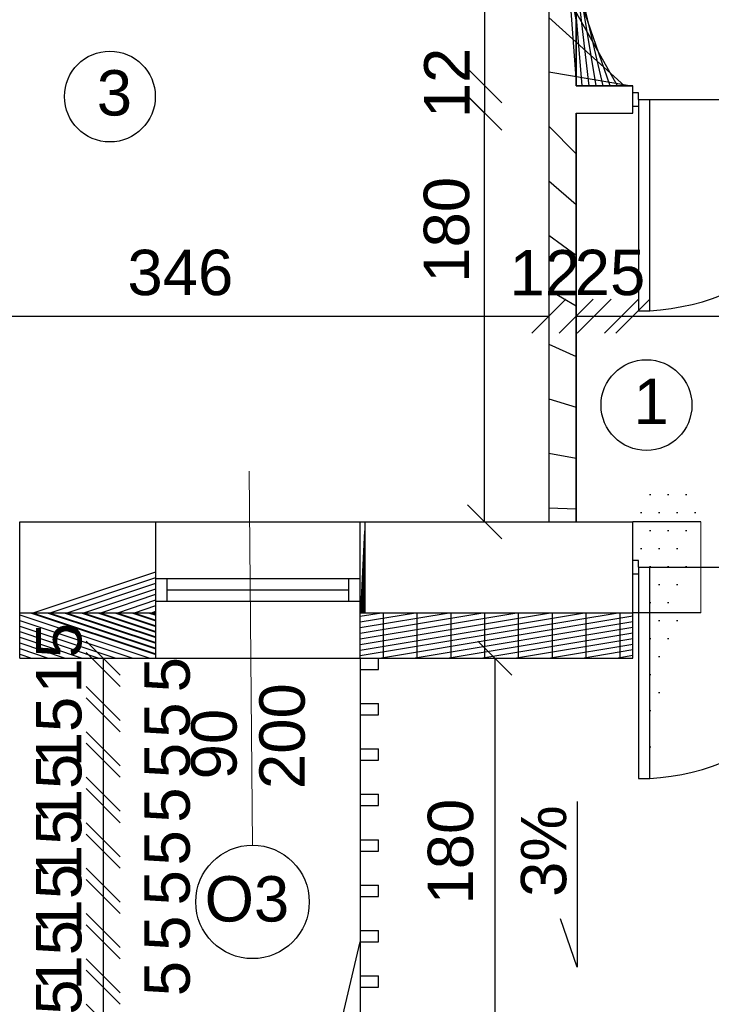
# Model space of a CAD drawing. Header units: millimetres. Extents: x 6197 to 108098, y 4257 to 29730.
# Tile 37 of 148: x 19826 to 20131, y 9795 to 10229. Entities that reach past the tile are written whole.
import ezdxf

# ---------------------------------------------------------------- set-up
doc = ezdxf.new("R2010")
doc.units = ezdxf.units.MM
doc.layers.add('R-TAB', color=1, linetype='Continuous')
doc.styles.get("Standard").update_dxf_attribs({"font": 'arial.ttf'})
doc.dimstyles.new('ISO-25', dxfattribs={"dimtxt": 2.5, "dimasz": 2.5, "dimexe": 1.25, "dimexo": 0.625, "dimtad": 1, "dimtxsty": 'Standard', "dimcen": 2.5, "dimadec": 0, "dimazin": 0, "dimtfac": 1, "dimtmove": 0, "dimatfit": 3, "dimfxl": 1, "dimarcsym": 0})
pattern_1 = [(45, (-1177846952.249857, -935728472.6591815), (-11.22532015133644, 11.22532015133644), [])]

# ---------------------------------------------------------------- blocks, each defined once
blk = doc.blocks.new('_Oblique')
at = {"color": 0, "linetype": 'ByBlock', "lineweight": -2}
blk.add_line((-0.5, -0.5), (0.5, 0.5), dxfattribs=at)
blk = doc.blocks.new('*D493')
at = {"color": 0, "lineweight": -2, "transparency": 16777216}
blk.add_line((19259.33067422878, 9274.388910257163), (21143.33067399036, 9274.388910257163), dxfattribs=at)
at = {"layer": 'Defpoints', "color": 0, "transparency": 16777216}
for p in [(19259.33067422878, 9947.626542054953), (21143.33067399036, 9947.626542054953), (21143.33067399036, 9274.388910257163)]:
    blk.add_point(p, dxfattribs=at)
at = {"color": 0, "lineweight": -2, "transparency": 16777216, "xscale": 15, "yscale": 15, "zscale": 15, "rotation": 180}
blk.add_blockref('_Oblique', (19259.33067422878, 9274.388910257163), dxfattribs=at)
at = {"color": 0, "lineweight": -2, "transparency": 16777216, "xscale": 15, "yscale": 15, "zscale": 15}
blk.add_blockref('_Oblique', (21143.33067399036, 9274.388910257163), dxfattribs=at)
at = {"color": 0, "transparency": 16777216, "insert": (20213.55284148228, 9293.062703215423), "char_height": 20, "attachment_point": 5}
blk.add_mtext('1884', dxfattribs=at)
blk = doc.blocks.new('*D658')
at = {"color": 0, "lineweight": -2, "transparency": 16777216}
blk.add_line((20035.59906846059, 9947.626542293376), (20035.59906846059, 9767.626542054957), dxfattribs=at)
at = {"layer": 'Defpoints', "color": 0, "transparency": 16777216}
for p in [(20096.33067422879, 9947.626542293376), (20035.59906846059, 9767.626542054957), (20148.82180815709, 9767.626542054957)]:
    blk.add_point(p, dxfattribs=at)
at = {"color": 0, "lineweight": -2, "transparency": 16777216, "xscale": 15, "yscale": 15, "zscale": 15}
for p, rotation in [((20035.59906846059, 9947.626542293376), 90), ((20035.59906846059, 9767.626542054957), 270)]:
    blk.add_blockref('_Oblique', p, dxfattribs=dict(at, rotation=rotation))
at = {"color": 0, "transparency": 16777216, "insert": (20016.15491992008, 9862.36971338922), "char_height": 20, "attachment_point": 5, "rotation": 90}
blk.add_mtext('180', dxfattribs=at)
blk = doc.blocks.new('*D879')
at = {"color": 0, "lineweight": -2, "transparency": 16777216}
blk.add_line((20031.11701160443, 10199.62654193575), (20031.11701160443, 10394.62654169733), dxfattribs=at)
at = {"layer": 'Defpoints', "color": 0, "transparency": 16777216}
for p in [(20031.11701160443, 10394.62654169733), (20059.33067518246, 10394.62654169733), (20091.33068233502, 10199.62654193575)]:
    blk.add_point(p, dxfattribs=at)
at = {"color": 0, "lineweight": -2, "transparency": 16777216, "xscale": 15, "yscale": 15, "zscale": 15}
for p, rotation in [((20031.11701160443, 10394.62654169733), 90), ((20031.11701160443, 10199.62654193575), 270)]:
    blk.add_blockref('_Oblique', p, dxfattribs=dict(at, rotation=rotation))
at = {"color": 0, "transparency": 16777216, "insert": (20014.42119866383, 10302.62615176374), "char_height": 20, "attachment_point": 5, "rotation": 90}
blk.add_mtext('195', dxfattribs=at)
blk = doc.blocks.new('*D880')
at = {"color": 0, "lineweight": -2, "transparency": 16777216}
blk.add_line((20031.11701351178, 10187.62654193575), (20031.11701351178, 10199.62654193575), dxfattribs=at)
at = {"layer": 'Defpoints', "color": 0, "transparency": 16777216}
for p in [(20031.11701351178, 10199.62654193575), (20091.33068233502, 10199.62654193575), (20091.33068305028, 10187.62654193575)]:
    blk.add_point(p, dxfattribs=at)
at = {"color": 0, "lineweight": -2, "transparency": 16777216, "xscale": 15, "yscale": 15, "zscale": 15}
for p, rotation in [((20031.11701351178, 10199.62654193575), 90), ((20031.11701351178, 10187.62654193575), 270)]:
    blk.add_blockref('_Oblique', p, dxfattribs=dict(at, rotation=rotation))
at = {"color": 0, "transparency": 16777216, "insert": (20014.42119866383, 10200.93967243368), "char_height": 20, "attachment_point": 5, "rotation": 90}
blk.add_mtext('12', dxfattribs=at)
blk = doc.blocks.new('*D666')
at = {"color": 0, "lineweight": -2, "transparency": 16777216}
blk.add_line((20031.08492570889, 10007.62654205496), (20031.08492570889, 10187.62654193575), dxfattribs=at)
at = {"layer": 'Defpoints', "color": 0, "transparency": 16777216}
for p in [(20031.08492570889, 10187.62654193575), (20091.33068305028, 10187.62654193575), (20091.3306820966, 10007.62654205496)]:
    blk.add_point(p, dxfattribs=at)
at = {"color": 0, "lineweight": -2, "transparency": 16777216, "xscale": 15, "yscale": 15, "zscale": 15}
for p, rotation in [((20031.08492570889, 10187.62654193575), 90), ((20031.08492570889, 10007.62654205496), 270)]:
    blk.add_blockref('_Oblique', p, dxfattribs=dict(at, rotation=rotation))
at = {"color": 0, "transparency": 16777216, "insert": (20014.38910799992, 10136.26505299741), "char_height": 20, "attachment_point": 5, "rotation": 90}
blk.add_mtext('180', dxfattribs=at)
blk = doc.blocks.new('*D711')
at = {"color": 0, "lineweight": -2, "transparency": 16777216}
blk.add_line((19713.33068233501, 10098.20138283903), (20059.33068233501, 10098.20138283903), dxfattribs=at)
at = {"layer": 'Defpoints', "color": 0, "transparency": 16777216}
for p in [(19713.33068233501, 10196.62654181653), (20059.33068233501, 10196.62654193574), (20059.33068233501, 10098.20138283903)]:
    blk.add_point(p, dxfattribs=at)
at = {"color": 0, "lineweight": -2, "transparency": 16777216, "xscale": 15, "yscale": 15, "zscale": 15, "rotation": 180}
blk.add_blockref('_Oblique', (19713.33068233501, 10098.20138283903), dxfattribs=at)
at = {"color": 0, "lineweight": -2, "transparency": 16777216, "xscale": 15, "yscale": 15, "zscale": 15}
blk.add_blockref('_Oblique', (20059.33068233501, 10098.20138283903), dxfattribs=at)
at = {"color": 0, "transparency": 16777216, "insert": (19897.08144169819, 10117.34516593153), "char_height": 20, "attachment_point": 5}
blk.add_mtext('346', dxfattribs=at)
blk = doc.blocks.new('*D712')
at = {"color": 0, "lineweight": -2, "transparency": 16777216}
blk.add_line((20079.33068257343, 10098.2013837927), (20091.33068328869, 10098.2013837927), dxfattribs=at)
at = {"layer": 'Defpoints', "color": 0, "transparency": 16777216}
for p in [(20091.33068328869, 10196.62654181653), (20079.33068257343, 10195.41525360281), (20091.33068328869, 10098.2013837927)]:
    blk.add_point(p, dxfattribs=at)
at = {"color": 0, "lineweight": -2, "transparency": 16777216, "xscale": 15, "yscale": 15, "zscale": 15, "rotation": 180}
blk.add_blockref('_Oblique', (20079.33068257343, 10098.2013837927), dxfattribs=at)
at = {"color": 0, "lineweight": -2, "transparency": 16777216, "xscale": 15, "yscale": 15, "zscale": 15}
blk.add_blockref('_Oblique', (20091.33068328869, 10098.2013837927), dxfattribs=at)
at = {"color": 0, "transparency": 16777216, "insert": (20057.56432229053, 10117.3451668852), "char_height": 20, "attachment_point": 5}
blk.add_mtext('12', dxfattribs=at)
blk = doc.blocks.new('*D713')
at = {"color": 0, "lineweight": -2, "transparency": 16777216}
blk.add_line((20071.33068352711, 10098.20138415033), (20096.33068233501, 10098.20138415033), dxfattribs=at)
at = {"layer": 'Defpoints', "color": 0, "transparency": 16777216}
for p in [(20071.33068352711, 10187.62654193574), (20096.33068233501, 10187.62654181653), (20096.33068233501, 10098.20138415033)]:
    blk.add_point(p, dxfattribs=at)
at = {"color": 0, "lineweight": -2, "transparency": 16777216, "xscale": 15, "yscale": 15, "zscale": 15, "rotation": 180}
blk.add_blockref('_Oblique', (20071.33068352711, 10098.20138415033), dxfattribs=at)
at = {"color": 0, "lineweight": -2, "transparency": 16777216, "xscale": 15, "yscale": 15, "zscale": 15}
blk.add_blockref('_Oblique', (20096.33068233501, 10098.20138415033), dxfattribs=at)
at = {"color": 0, "transparency": 16777216, "insert": (20086.27780395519, 10117.34516724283), "char_height": 20, "attachment_point": 5}
blk.add_mtext('25', dxfattribs=at)
blk = doc.blocks.new('*D714')
at = {"color": 0, "lineweight": -2, "transparency": 16777216}
blk.add_line((20096.3306820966, 10098.20138415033), (20306.33068233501, 10098.20138415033), dxfattribs=at)
at = {"layer": 'Defpoints', "color": 0, "transparency": 16777216}
for p in [(20096.3306820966, 10187.62654193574), (20306.33068233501, 10187.62654193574), (20306.33068233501, 10098.20138415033)]:
    blk.add_point(p, dxfattribs=at)
at = {"color": 0, "lineweight": -2, "transparency": 16777216, "xscale": 15, "yscale": 15, "zscale": 15, "rotation": 180}
blk.add_blockref('_Oblique', (20096.3306820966, 10098.20138415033), dxfattribs=at)
at = {"color": 0, "lineweight": -2, "transparency": 16777216, "xscale": 15, "yscale": 15, "zscale": 15}
blk.add_blockref('_Oblique', (20306.33068233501, 10098.20138415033), dxfattribs=at)
at = {"color": 0, "transparency": 16777216, "insert": (20266.43029576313, 10117.34516724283), "char_height": 20, "attachment_point": 5}
blk.add_mtext('210', dxfattribs=at)
blk = doc.blocks.new('*D724')
at = {"color": 0, "lineweight": -2, "transparency": 16777216}
blk.add_line((19736.33067422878, 9324.388910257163), (19826.3306744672, 9324.388910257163), dxfattribs=at)
at = {"layer": 'Defpoints', "color": 0, "transparency": 16777216}
for p in [(19736.33067422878, 9947.626542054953), (19826.3306744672, 9947.626541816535), (19826.3306744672, 9324.388910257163)]:
    blk.add_point(p, dxfattribs=at)
at = {"color": 0, "lineweight": -2, "transparency": 16777216, "xscale": 15, "yscale": 15, "zscale": 15, "rotation": 180}
blk.add_blockref('_Oblique', (19736.33067422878, 9324.388910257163), dxfattribs=at)
at = {"color": 0, "lineweight": -2, "transparency": 16777216, "xscale": 15, "yscale": 15, "zscale": 15}
blk.add_blockref('_Oblique', (19826.3306744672, 9324.388910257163), dxfattribs=at)
at = {"color": 0, "transparency": 16777216, "insert": (19783.13256197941, 9343.062703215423), "char_height": 20, "attachment_point": 5}
blk.add_mtext('90', dxfattribs=at)
blk = doc.blocks.new('*D725')
at = {"color": 0, "lineweight": -2, "transparency": 16777216}
blk.add_line((19826.3306744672, 9324.388910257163), (19886.33067399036, 9324.388910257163), dxfattribs=at)
at = {"layer": 'Defpoints', "color": 0, "transparency": 16777216}
for p in [(19826.3306744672, 9947.626542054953), (19886.33067399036, 9947.626541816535), (19886.33067399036, 9324.388910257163)]:
    blk.add_point(p, dxfattribs=at)
at = {"color": 0, "lineweight": -2, "transparency": 16777216, "xscale": 15, "yscale": 15, "zscale": 15, "rotation": 180}
blk.add_blockref('_Oblique', (19826.3306744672, 9324.388910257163), dxfattribs=at)
at = {"color": 0, "lineweight": -2, "transparency": 16777216, "xscale": 15, "yscale": 15, "zscale": 15}
blk.add_blockref('_Oblique', (19886.33067399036, 9324.388910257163), dxfattribs=at)
at = {"color": 0, "transparency": 16777216, "insert": (19857.39578920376, 9343.062703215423), "char_height": 20, "attachment_point": 5}
blk.add_mtext('60', dxfattribs=at)
blk = doc.blocks.new('*D726')
at = {"color": 0, "lineweight": -2, "transparency": 16777216}
blk.add_line((19886.33067399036, 9324.388910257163), (19976.3306744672, 9324.388910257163), dxfattribs=at)
at = {"layer": 'Defpoints', "color": 0, "transparency": 16777216}
for p in [(19886.33067399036, 9947.626542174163), (19976.3306744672, 9947.626541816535), (19976.3306744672, 9324.388910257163)]:
    blk.add_point(p, dxfattribs=at)
at = {"color": 0, "lineweight": -2, "transparency": 16777216, "xscale": 15, "yscale": 15, "zscale": 15, "rotation": 180}
blk.add_blockref('_Oblique', (19886.33067399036, 9324.388910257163), dxfattribs=at)
at = {"color": 0, "lineweight": -2, "transparency": 16777216, "xscale": 15, "yscale": 15, "zscale": 15}
blk.add_blockref('_Oblique', (19976.3306744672, 9324.388910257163), dxfattribs=at)
at = {"color": 0, "transparency": 16777216, "insert": (19931.89018231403, 9343.062703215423), "char_height": 20, "attachment_point": 5}
blk.add_mtext('90', dxfattribs=at)
blk = doc.blocks.new('*D727')
at = {"color": 0, "lineweight": -2, "transparency": 16777216}
blk.add_line((19976.3306744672, 9324.388910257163), (20096.33067399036, 9324.388910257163), dxfattribs=at)
at = {"layer": 'Defpoints', "color": 0, "transparency": 16777216}
for p in [(19976.3306744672, 9947.626541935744), (20096.33067399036, 9947.626541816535), (20096.33067399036, 9324.388910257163)]:
    blk.add_point(p, dxfattribs=at)
at = {"color": 0, "lineweight": -2, "transparency": 16777216, "xscale": 15, "yscale": 15, "zscale": 15, "rotation": 180}
blk.add_blockref('_Oblique', (19976.3306744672, 9324.388910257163), dxfattribs=at)
at = {"color": 0, "lineweight": -2, "transparency": 16777216, "xscale": 15, "yscale": 15, "zscale": 15}
blk.add_blockref('_Oblique', (20096.33067399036, 9324.388910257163), dxfattribs=at)
at = {"color": 0, "transparency": 16777216, "insert": (20021.89018207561, 9343.062703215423), "char_height": 20, "attachment_point": 5}
blk.add_mtext('120', dxfattribs=at)
blk = doc.blocks.new('*D728')
at = {"color": 0, "lineweight": -2, "transparency": 16777216}
blk.add_line((20096.33067399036, 9324.388910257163), (20306.33067470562, 9324.388910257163), dxfattribs=at)
at = {"layer": 'Defpoints', "color": 0, "transparency": 16777216}
for p in [(20096.33067399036, 9947.626542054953), (20306.33067470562, 9947.626541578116), (20306.33067470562, 9324.388910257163)]:
    blk.add_point(p, dxfattribs=at)
at = {"color": 0, "lineweight": -2, "transparency": 16777216, "xscale": 15, "yscale": 15, "zscale": 15, "rotation": 180}
blk.add_blockref('_Oblique', (20096.33067399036, 9324.388910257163), dxfattribs=at)
at = {"color": 0, "lineweight": -2, "transparency": 16777216, "xscale": 15, "yscale": 15, "zscale": 15}
blk.add_blockref('_Oblique', (20306.33067470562, 9324.388910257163), dxfattribs=at)
at = {"color": 0, "transparency": 16777216, "insert": (20189.92602091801, 9343.062703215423), "char_height": 20, "attachment_point": 5}
blk.add_mtext('210', dxfattribs=at)
blk = doc.blocks.new('*D905')
at = {"color": 0, "lineweight": -2, "transparency": 16777216}
blk.add_line((19863.10790806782, 9842.62655171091), (19863.10790806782, 9827.6265515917), dxfattribs=at)
at = {"layer": 'Defpoints', "color": 0, "transparency": 16777216}
for p in [(19976.33065086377, 9842.62655171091), (19863.10790806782, 9827.6265515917), (19976.33065086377, 9827.6265515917)]:
    blk.add_point(p, dxfattribs=at)
at = {"color": 0, "lineweight": -2, "transparency": 16777216, "xscale": 15, "yscale": 15, "zscale": 15}
for p, rotation in [((19863.10790806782, 9842.62655171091), 90), ((19863.10790806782, 9827.6265515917), 270)]:
    blk.add_blockref('_Oblique', p, dxfattribs=dict(at, rotation=rotation))
at = {"color": 0, "transparency": 16777216, "insert": (19843.66376286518, 9816.685126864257), "char_height": 20, "attachment_point": 5, "rotation": 90}
blk.add_mtext('15', dxfattribs=at)
blk = doc.blocks.new('*D906')
at = {"color": 0, "lineweight": -2, "transparency": 16777216}
blk.add_line((19863.10791331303, 9847.626551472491), (19863.10791331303, 9842.626550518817), dxfattribs=at)
at = {"layer": 'Defpoints', "color": 0, "transparency": 16777216}
for p in [(19976.33065086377, 9847.626551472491), (19863.10791331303, 9842.626550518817), (19976.33065086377, 9842.626550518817)]:
    blk.add_point(p, dxfattribs=at)
at = {"color": 0, "lineweight": -2, "transparency": 16777216, "xscale": 15, "yscale": 15, "zscale": 15}
for p, rotation in [((19863.10791331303, 9847.626551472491), 90), ((19863.10791331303, 9842.626550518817), 270)]:
    blk.add_blockref('_Oblique', p, dxfattribs=dict(at, rotation=rotation))
at = {"color": 0, "transparency": 16777216, "insert": (19891.36440902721, 9846.445455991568), "char_height": 20, "attachment_point": 5, "rotation": 90}
blk.add_mtext('5', dxfattribs=at)
blk = doc.blocks.new('*D907')
at = {"color": 0, "lineweight": -2, "transparency": 16777216}
blk.add_line((19863.10791569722, 9862.626551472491), (19863.10791569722, 9847.626551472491), dxfattribs=at)
at = {"layer": 'Defpoints', "color": 0, "transparency": 16777216}
for p in [(19976.33065086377, 9862.626551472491), (19863.10791569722, 9847.626551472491), (19976.33065086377, 9847.626551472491)]:
    blk.add_point(p, dxfattribs=at)
at = {"color": 0, "lineweight": -2, "transparency": 16777216, "xscale": 15, "yscale": 15, "zscale": 15}
for p, rotation in [((19863.10791569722, 9862.626551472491), 90), ((19863.10791569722, 9847.626551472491), 270)]:
    blk.add_blockref('_Oblique', p, dxfattribs=dict(at, rotation=rotation))
at = {"color": 0, "transparency": 16777216, "insert": (19843.66376906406, 9841.420435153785), "char_height": 20, "attachment_point": 5, "rotation": 90}
blk.add_mtext('15', dxfattribs=at)
blk = doc.blocks.new('*D908')
at = {"color": 0, "lineweight": -2, "transparency": 16777216}
blk.add_line((19863.10792046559, 9867.626551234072), (19863.10792046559, 9862.626551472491), dxfattribs=at)
at = {"layer": 'Defpoints', "color": 0, "transparency": 16777216}
for p in [(19976.33066445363, 9867.626551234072), (19863.10792046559, 9862.626551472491), (19976.33065920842, 9862.626551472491)]:
    blk.add_point(p, dxfattribs=at)
at = {"color": 0, "lineweight": -2, "transparency": 16777216, "xscale": 15, "yscale": 15, "zscale": 15}
for p, rotation in [((19863.10792046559, 9867.626551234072), 90), ((19863.10792046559, 9862.626551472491), 270)]:
    blk.add_blockref('_Oblique', p, dxfattribs=dict(at, rotation=rotation))
at = {"color": 0, "transparency": 16777216, "insert": (19891.3644152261, 9864.019221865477), "char_height": 20, "attachment_point": 5, "rotation": 90}
blk.add_mtext('5', dxfattribs=at)
blk = doc.blocks.new('*D909')
at = {"color": 0, "lineweight": -2, "transparency": 16777216}
blk.add_line((19863.10792237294, 9882.626551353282), (19863.10792237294, 9867.626551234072), dxfattribs=at)
at = {"layer": 'Defpoints', "color": 0, "transparency": 16777216}
for p in [(19976.33066636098, 9882.626551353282), (19863.10792237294, 9867.626551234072), (19976.33066445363, 9867.626551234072)]:
    blk.add_point(p, dxfattribs=at)
at = {"color": 0, "lineweight": -2, "transparency": 16777216, "xscale": 15, "yscale": 15, "zscale": 15}
for p, rotation in [((19863.10792237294, 9882.626551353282), 90), ((19863.10792237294, 9867.626551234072), 270)]:
    blk.add_blockref('_Oblique', p, dxfattribs=dict(at, rotation=rotation))
at = {"color": 0, "transparency": 16777216, "insert": (19843.66377621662, 9865.370393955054), "char_height": 20, "attachment_point": 5, "rotation": 90}
blk.add_mtext('15', dxfattribs=at)
blk = doc.blocks.new('*D910')
at = {"color": 0, "lineweight": -2, "transparency": 16777216}
blk.add_line((19863.10792761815, 9887.626551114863), (19863.10792761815, 9882.626551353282), dxfattribs=at)
at = {"layer": 'Defpoints', "color": 0, "transparency": 16777216}
for p in [(19976.33065086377, 9887.626551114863), (19863.10792761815, 9882.626551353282), (19976.33066636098, 9882.626551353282)]:
    blk.add_point(p, dxfattribs=at)
at = {"color": 0, "lineweight": -2, "transparency": 16777216, "xscale": 15, "yscale": 15, "zscale": 15}
for p, rotation in [((19863.10792761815, 9887.626551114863), 90), ((19863.10792761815, 9882.626551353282), 270)]:
    blk.add_blockref('_Oblique', p, dxfattribs=dict(at, rotation=rotation))
at = {"color": 0, "transparency": 16777216, "insert": (19891.36442237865, 9882.872618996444), "char_height": 20, "attachment_point": 5, "rotation": 90}
blk.add_mtext('5', dxfattribs=at)
blk = doc.blocks.new('*D911')
at = {"color": 0, "lineweight": -2, "transparency": 16777216}
blk.add_line((19863.10793000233, 9902.626551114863), (19863.10793000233, 9887.626551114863), dxfattribs=at)
at = {"layer": 'Defpoints', "color": 0, "transparency": 16777216}
for p in [(19976.33067351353, 9902.626551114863), (19863.10793000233, 9887.626551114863), (19976.33067160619, 9887.626551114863)]:
    blk.add_point(p, dxfattribs=at)
at = {"color": 0, "lineweight": -2, "transparency": 16777216, "xscale": 15, "yscale": 15, "zscale": 15}
for p, rotation in [((19863.10793000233, 9902.626551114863), 90), ((19863.10793000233, 9887.626551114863), 270)]:
    blk.add_blockref('_Oblique', p, dxfattribs=dict(at, rotation=rotation))
at = {"color": 0, "transparency": 16777216, "insert": (19843.66378336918, 9889.943535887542), "char_height": 20, "attachment_point": 5, "rotation": 90}
blk.add_mtext('15', dxfattribs=at)
blk = doc.blocks.new('*D912')
at = {"color": 0, "lineweight": -2, "transparency": 16777216}
blk.add_line((19863.10793477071, 9907.626550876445), (19863.10793477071, 9902.626551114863), dxfattribs=at)
at = {"layer": 'Defpoints', "color": 0, "transparency": 16777216}
for p in [(19976.33071380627, 9907.626550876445), (19863.10793477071, 9902.626551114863), (19976.33067351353, 9902.626551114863)]:
    blk.add_point(p, dxfattribs=at)
at = {"color": 0, "lineweight": -2, "transparency": 16777216, "xscale": 15, "yscale": 15, "zscale": 15}
for p, rotation in [((19863.10793477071, 9907.626550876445), 90), ((19863.10793477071, 9902.626551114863), 270)]:
    blk.add_blockref('_Oblique', p, dxfattribs=dict(at, rotation=rotation))
at = {"color": 0, "transparency": 16777216, "insert": (19891.36442953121, 9902.508273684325), "char_height": 20, "attachment_point": 5, "rotation": 90}
blk.add_mtext('5', dxfattribs=at)
blk = doc.blocks.new('*D913')
at = {"color": 0, "lineweight": -2, "transparency": 16777216}
blk.add_line((19863.10797220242, 9922.626548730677), (19863.10797220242, 9907.626550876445), dxfattribs=at)
at = {"layer": 'Defpoints', "color": 0, "transparency": 16777216}
for p in [(19976.33071356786, 9922.626548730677), (19863.10797220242, 9907.626550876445), (19976.33071380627, 9907.626550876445)]:
    blk.add_point(p, dxfattribs=at)
at = {"color": 0, "lineweight": -2, "transparency": 16777216, "xscale": 15, "yscale": 15, "zscale": 15}
for p, rotation in [((19863.10797220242, 9922.626548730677), 90), ((19863.10797220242, 9907.626550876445), 270)]:
    blk.add_blockref('_Oblique', p, dxfattribs=dict(at, rotation=rotation))
at = {"color": 0, "transparency": 16777216, "insert": (19843.66382556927, 9915.052114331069), "char_height": 20, "attachment_point": 5, "rotation": 90}
blk.add_mtext('15', dxfattribs=at)
blk = doc.blocks.new('*D914')
at = {"color": 0, "lineweight": -2, "transparency": 16777216}
blk.add_line((19863.10797792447, 9927.626548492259), (19863.10797792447, 9922.626548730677), dxfattribs=at)
at = {"layer": 'Defpoints', "color": 0, "transparency": 16777216}
for p in [(19976.33071356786, 9927.626548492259), (19863.10797792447, 9922.626548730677), (19976.33071571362, 9922.626548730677)]:
    blk.add_point(p, dxfattribs=at)
at = {"color": 0, "lineweight": -2, "transparency": 16777216, "xscale": 15, "yscale": 15, "zscale": 15}
for p, rotation in [((19863.10797792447, 9927.626548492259), 90), ((19863.10797792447, 9922.626548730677), 270)]:
    blk.add_blockref('_Oblique', p, dxfattribs=dict(at, rotation=rotation))
at = {"color": 0, "transparency": 16777216, "insert": (19891.3644717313, 9920.308039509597), "char_height": 20, "attachment_point": 5, "rotation": 90}
blk.add_mtext('5', dxfattribs=at)
blk = doc.blocks.new('*D776')
at = {"color": 0, "lineweight": -2, "transparency": 16777216}
blk.add_line((19863.10794526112, 9942.62654825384), (19863.10794526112, 9927.626550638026), dxfattribs=at)
at = {"layer": 'Defpoints', "color": 0, "transparency": 16777216}
for p in [(19976.33068567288, 9942.62654825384), (19863.10794526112, 9927.626550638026), (19976.3306859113, 9927.626550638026)]:
    blk.add_point(p, dxfattribs=at)
at = {"color": 0, "lineweight": -2, "transparency": 16777216, "xscale": 15, "yscale": 15, "zscale": 15}
for p, rotation in [((19863.10794526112, 9942.62654825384), 90), ((19863.10794526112, 9927.626550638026), 270)]:
    blk.add_blockref('_Oblique', p, dxfattribs=dict(at, rotation=rotation))
at = {"color": 0, "transparency": 16777216, "insert": (19843.66379767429, 9947.626550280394), "char_height": 20, "attachment_point": 5, "rotation": 90}
blk.add_mtext('15', dxfattribs=at)
blk = doc.blocks.new('*D777')
at = {"color": 0, "lineweight": -2, "transparency": 16777216}
blk.add_line((19863.10795050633, 9947.626548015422), (19863.10795050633, 9942.62654825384), dxfattribs=at)
at = {"layer": 'Defpoints', "color": 0, "transparency": 16777216}
for p in [(19976.33068567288, 9947.626548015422), (19863.10795050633, 9942.62654825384), (19976.33068781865, 9942.62654825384)]:
    blk.add_point(p, dxfattribs=at)
at = {"color": 0, "lineweight": -2, "transparency": 16777216, "xscale": 15, "yscale": 15, "zscale": 15}
for p, rotation in [((19863.10795050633, 9947.626548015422), 90), ((19863.10795050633, 9942.62654825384), 270)]:
    blk.add_blockref('_Oblique', p, dxfattribs=dict(at, rotation=rotation))
at = {"color": 0, "transparency": 16777216, "insert": (19891.36444383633, 9940.30803903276), "char_height": 20, "attachment_point": 5, "rotation": 90}
blk.add_mtext('5', dxfattribs=at)
blk = doc.blocks.new('*D778')
at = {"color": 0, "lineweight": -2, "transparency": 16777216}
blk.add_line((19863.10789996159, 9822.626548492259), (19863.10789996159, 9807.62654837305), dxfattribs=at)
at = {"layer": 'Defpoints', "color": 0, "transparency": 16777216}
for p in [(19976.33064371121, 9822.626548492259), (19863.10789996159, 9807.62654837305), (19976.33064371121, 9807.62654837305)]:
    blk.add_point(p, dxfattribs=at)
at = {"color": 0, "lineweight": -2, "transparency": 16777216, "xscale": 15, "yscale": 15, "zscale": 15}
for p, rotation in [((19863.10789996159, 9822.626548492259), 90), ((19863.10789996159, 9807.62654837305), 270)]:
    blk.add_blockref('_Oblique', p, dxfattribs=dict(at, rotation=rotation))
at = {"color": 0, "transparency": 16777216, "insert": (19843.66375571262, 9790.529771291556), "char_height": 20, "attachment_point": 5, "rotation": 90}
blk.add_mtext('15', dxfattribs=at)
blk = doc.blocks.new('*D779')
at = {"color": 0, "lineweight": -2, "transparency": 16777216}
blk.add_line((19863.1079052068, 9827.62654825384), (19863.1079052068, 9822.626547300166), dxfattribs=at)
at = {"layer": 'Defpoints', "color": 0, "transparency": 16777216}
for p in [(19976.33064371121, 9827.62654825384), (19863.1079052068, 9822.626547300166), (19976.33064371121, 9822.626547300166)]:
    blk.add_point(p, dxfattribs=at)
at = {"color": 0, "lineweight": -2, "transparency": 16777216, "xscale": 15, "yscale": 15, "zscale": 15}
for p, rotation in [((19863.1079052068, 9827.62654825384), 90), ((19863.1079052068, 9822.626547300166), 270)]:
    blk.add_blockref('_Oblique', p, dxfattribs=dict(at, rotation=rotation))
at = {"color": 0, "transparency": 16777216, "insert": (19891.36440187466, 9826.445452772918), "char_height": 20, "attachment_point": 5, "rotation": 90}
blk.add_mtext('5', dxfattribs=at)
blk = doc.blocks.new('*D780')
at = {"color": 0, "lineweight": -2, "transparency": 16777216}
blk.add_line((19863.1078923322, 9802.626545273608), (19863.1078923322, 9787.626545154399), dxfattribs=at)
at = {"layer": 'Defpoints', "color": 0, "transparency": 16777216}
for p in [(19976.33063560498, 9802.626545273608), (19863.1078923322, 9787.626545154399), (19976.33063560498, 9787.626545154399)]:
    blk.add_point(p, dxfattribs=at)
at = {"color": 0, "lineweight": -2, "transparency": 16777216, "xscale": 15, "yscale": 15, "zscale": 15}
for p, rotation in [((19863.1078923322, 9802.626545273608), 90), ((19863.1078923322, 9787.626545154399), 270)]:
    blk.add_blockref('_Oblique', p, dxfattribs=dict(at, rotation=rotation))
at = {"color": 0, "transparency": 16777216, "insert": (19843.66374760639, 9765.610440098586), "char_height": 20, "attachment_point": 5, "rotation": 90}
blk.add_mtext('15', dxfattribs=at)
blk = doc.blocks.new('*D781')
at = {"color": 0, "lineweight": -2, "transparency": 16777216}
blk.add_line((19863.10789710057, 9807.62654503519), (19863.10789710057, 9802.626544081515), dxfattribs=at)
at = {"layer": 'Defpoints', "color": 0, "transparency": 16777216}
for p in [(19976.33063560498, 9807.62654503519), (19863.10789710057, 9802.626544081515), (19976.33063560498, 9802.626544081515)]:
    blk.add_point(p, dxfattribs=at)
at = {"color": 0, "lineweight": -2, "transparency": 16777216, "xscale": 15, "yscale": 15, "zscale": 15}
for p, rotation in [((19863.10789710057, 9807.62654503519), 90), ((19863.10789710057, 9802.626544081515), 270)]:
    blk.add_blockref('_Oblique', p, dxfattribs=dict(at, rotation=rotation))
at = {"color": 0, "transparency": 16777216, "insert": (19891.36439376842, 9806.445449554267), "char_height": 20, "attachment_point": 5, "rotation": 90}
blk.add_mtext('5', dxfattribs=at)

msp = doc.modelspace()

# ---------------------------------------------------------------- hatches: boundary and pattern name
h = msp.add_hatch()
h.set_pattern_fill('ANSI31', color=256, scale=5)
h.set_pattern_definition(pattern_1)
h.paths.add_polyline_path([(20071.3306820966, 10406.62654181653), (19833.33068233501, 10406.62654181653), (19833.33068233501, 10394.62654181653), (20059.33067518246, 10394.62654181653), (20059.33068233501, 10007.62654205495), (20071.33068233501, 10007.62654205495), (20071.3306820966, 10187.62654193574), (20096.33068233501, 10187.62654193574), (20096.33068233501, 10199.62654193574), (20071.3306820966, 10199.62654181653)])
h = msp.add_hatch()
h.set_pattern_fill('ANSI37', color=256, scale=5)
h.set_pattern_definition([(45, (-1177844323.7111, -935728472.6591815), (-11.22532015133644, 11.22532015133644), []), (135, (-1177844323.7111, -935728472.6591815), (-11.22532015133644, -11.22532015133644), [])])
h.paths.add_polyline_path([(19279.33067399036, 10172.62654193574), (19274.33067399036, 10172.62654193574), (19234.33067399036, 10172.62654193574), (19172.33067399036, 10172.62654181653), (19172.33067399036, 10152.62654181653), (19259.33067422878, 10152.62654193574), (19259.33067399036, 9947.626542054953), (19379.33067422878, 9947.626542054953), (19379.33067422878, 9967.626541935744), (19319.33067422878, 9967.626541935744), (19279.33067399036, 9967.626541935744)])
h.paths.add_polyline_path([(19529.33067422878, 9967.626541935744), (19469.33067422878, 9967.626541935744), (19469.33067422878, 9947.626542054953), (19529.33067422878, 9947.626542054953)])
h.paths.add_polyline_path([(19736.33067422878, 9967.626541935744), (19619.33067422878, 9967.626541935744), (19619.33067422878, 9947.626542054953), (19619.3306744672, 9947.626542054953), (19736.33067422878, 9947.626542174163)])
h.paths.add_polyline_path([(19886.33067422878, 9967.626541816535), (19826.33067422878, 9967.626541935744), (19826.33067422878, 9947.626542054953), (19886.33067422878, 9947.626541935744)])
h.paths.add_polyline_path([(20096.33067422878, 9967.626541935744), (19976.33067422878, 9967.626541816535), (19976.33067422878, 9947.626541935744), (20096.33067422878, 9947.626542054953)])
h.paths.add_polyline_path([(20426.33067422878, 9967.626541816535), (20306.33067422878, 9967.626541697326), (20306.33067422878, 9947.626541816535), (20426.33067422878, 9947.626541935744)])
h.paths.add_polyline_path([(20783.33067422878, 9967.626541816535), (20666.33067422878, 9967.626541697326), (20666.33067422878, 9947.626544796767), (20666.33070879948, 9947.626544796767), (20783.33067422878, 9947.626541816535)])
h = msp.add_hatch()
h.set_pattern_fill('ANSI31', color=256, scale=5)
h.set_pattern_definition(pattern_1)
h.paths.add_polyline_path([(19886.33067422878, 10007.62654193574), (19886.33067399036, 10007.62654193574), (19826.33067422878, 10007.62654193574), (19826.33067422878, 9967.626541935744), (19886.33067422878, 9967.626541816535)])
h = msp.add_hatch()
h.set_pattern_fill('ANSI31', color=256, scale=5)
h.set_pattern_definition(pattern_1)
h.paths.add_polyline_path([(19886.33067422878, 10007.62654193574), (19886.33067399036, 10007.62654193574), (19826.33067422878, 10007.62654193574), (19826.33067422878, 9967.626541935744), (19886.33067422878, 9967.626541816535)])
h = msp.add_hatch()
h.set_pattern_fill('ANSI31', color=256, scale=5)
h.set_pattern_definition(pattern_1)
h.paths.add_polyline_path([(19978.33068233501, 10007.62654193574), (19976.33067422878, 10007.62654193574), (19976.33067422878, 9967.626541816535), (19978.33068233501, 9967.626541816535)])
h = msp.add_hatch()
h.set_pattern_fill('DOTS', color=256, scale=5)
h.set_pattern_definition([(0, (-1177846952.249857, -935728472.6591815), (3.96875, 7.9375), [0, -7.9375])])
h.paths.add_polyline_path([(20126.33068233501, 10007.62654181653), (20096.33067422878, 10007.62654181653), (20096.33067422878, 9990.626541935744), (20098.83067422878, 9990.626541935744), (20098.83067422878, 9987.626541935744), (20126.33068233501, 9987.626541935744)])
h.paths.add_polyline_path([(20126.33068233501, 9987.626541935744), (20103.83067422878, 9987.626541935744), (20103.83067422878, 9967.626541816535), (20126.33068233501, 9967.626541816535)])
h.paths.add_polyline_path([(20103.83067422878, 9987.626541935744), (20098.83067422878, 9987.626541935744), (20098.83067422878, 9984.626541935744), (20098.83067422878, 9967.626541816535), (20103.83067422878, 9967.626541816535)])
h.paths.add_polyline_path([(20306.33067422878, 10007.62654181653), (20279.33068233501, 10007.62654169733), (20279.33068233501, 9987.626541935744), (20303.72550278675, 9987.626541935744), (20303.72550278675, 9990.626541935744), (20306.33067422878, 9990.626541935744)])
h.paths.add_polyline_path([(20298.72550278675, 9987.626541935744), (20279.33068233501, 9987.626541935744), (20279.33068233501, 9967.626541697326), (20298.72550278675, 9967.626541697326)])
h.paths.add_polyline_path([(20303.72550278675, 9984.626541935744), (20303.72550278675, 9987.626541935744), (20298.72550278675, 9987.626541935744), (20298.72550278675, 9967.626541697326), (20303.72550278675, 9967.626541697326)])

# ---------------------------------------------------------------- linework, layer by layer
at = {"lineweight": 30}
for p, q in [((20071.33068233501, 10406.62654181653), (20071.3306820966, 10199.62654181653)), ((20059.33068233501, 10394.62654169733), (20059.33068233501, 10007.62654205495)), ((20071.3306820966, 10199.62654181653), (20096.33068233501, 10199.62654193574)), ((20096.33068233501, 10187.62654193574), (20096.33068233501, 10199.62654193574)), ((20071.3306820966, 10187.62654193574), (20071.33068233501, 10007.62654205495)), ((20071.33068233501, 10187.62654193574), (20096.33068233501, 10187.62654181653)), ((19826.33067422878, 10007.62654193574), (19886.33067422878, 10007.62654193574)), ((19826.33067422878, 9947.626542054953), (19826.33067422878, 10007.62654181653)), ((19886.33067422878, 9947.626542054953), (19886.33067422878, 10007.62654181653)), ((19976.3306744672, 10007.62654193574), (20096.33067422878, 10007.62654193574)), ((19976.33067422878, 9947.626542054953), (19976.33067422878, 10007.62654181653)), ((19978.33068233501, 10007.62654181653), (19978.33068233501, 9967.626541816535)), ((20096.33067422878, 9947.626542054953), (20096.33067422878, 10007.62654181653)), ((19826.33067422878, 9967.626541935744), (19886.33067422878, 9967.626541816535)), ((19976.3306744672, 9967.626541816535), (20096.33067422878, 9967.626541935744)), ((19826.33067422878, 9947.626542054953), (19886.33067422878, 9947.626541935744)), ((19976.3306744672, 9947.626541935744), (20096.33067422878, 9947.626542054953)), ((19976.33067422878, 9947.626541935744), (19976.33067422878, 9737.626541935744)), ((19984.33065086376, 9942.626550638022), (19984.33065086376, 9947.626550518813)), ((19976.33065086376, 9942.626550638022), (19984.33065086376, 9942.626550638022)), ((19976.33065086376, 9927.626550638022), (19984.33065086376, 9927.626550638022)), ((19984.33065086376, 9922.62655087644), (19984.33065086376, 9927.626550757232)), ((19976.33065086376, 9922.62655087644), (19984.33065086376, 9922.62655087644)), ((19976.33065086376, 9907.62655087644), (19984.33065086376, 9907.62655087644)), ((19984.33065086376, 9902.62655111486), (19984.33065086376, 9907.62655099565)), ((19976.33065086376, 9902.62655111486), (19984.33065086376, 9902.62655111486)), ((19976.33065086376, 9887.62655111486), (19984.33065086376, 9887.62655111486)), ((19984.33065086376, 9882.626551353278), (19984.33065086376, 9887.626551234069)), ((19976.33065086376, 9882.626551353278), (19984.33065086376, 9882.626551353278)), ((19976.33065086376, 9867.626551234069), (19984.33065086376, 9867.626551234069)), ((19984.33065086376, 9862.626551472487), (19984.33065086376, 9867.626551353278)), ((19976.33065086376, 9862.626551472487), (19984.33065086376, 9862.626551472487)), ((19976.33065086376, 9847.626551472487), (19984.33065086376, 9847.626551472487)), ((19984.33065086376, 9842.626551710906), (19984.33065086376, 9847.626551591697)), ((19976.33065086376, 9842.626551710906), (19984.33065086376, 9842.626551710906)), ((19976.33065086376, 9827.626551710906), (19984.33065086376, 9827.626551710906)), ((19984.33065086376, 9822.626551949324), (19984.33065086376, 9827.626551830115)), ((19976.33065086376, 9822.626551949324), (19984.33065086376, 9822.626551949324)), ((19976.33065086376, 9807.626551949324), (19984.33065086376, 9807.626551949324)), ((19984.33065086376, 9802.626552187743), (19984.33065086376, 9807.626552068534)), ((19976.33065086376, 9802.626552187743), (19984.33065086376, 9802.626552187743))]:
    msp.add_line(p, q, dxfattribs=at)
for p, q in [((20098.83068233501, 10196.62654193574), (20096.33068233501, 10196.62654193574)), ((20098.83068233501, 10193.62654193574), (20098.83068233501, 10196.62654193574)), ((20098.83068233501, 10193.62654193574), (20098.83068233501, 10190.62654193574)), ((20098.83068233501, 10193.62654193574), (20303.72551089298, 10193.62654193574)), ((20103.83068233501, 10100.62654193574), (20103.83068233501, 10193.62654193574)), ((20071.33068233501, 10007.62654193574), (20071.33068233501, 10187.62654193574)), ((20071.33068233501, 10187.62654193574), (20096.33068233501, 10187.62654193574)), ((20098.83068233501, 10190.62654193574), (20096.33068233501, 10190.62654193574)), ((20098.83068233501, 10190.62654193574), (20098.83068233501, 10100.62654193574)), ((20098.83068233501, 10100.62654193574), (20103.83068233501, 10100.62654193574)), ((19886.33067399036, 10007.62654193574), (19976.33067399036, 10007.62654193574)), ((20126.33068233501, 10007.62654181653), (20096.33067422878, 10007.62654181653)), ((20098.83067422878, 9990.626541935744), (20096.33067422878, 9990.626541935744)), ((20098.83067422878, 9987.626541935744), (20098.83067422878, 9990.626541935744)), ((20098.83067422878, 9984.626541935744), (20096.33067422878, 9984.626541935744)), ((20098.83067422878, 9987.626541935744), (20098.83067422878, 9984.626541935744)), ((20098.83067422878, 9987.626541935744), (20303.72550278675, 9987.626541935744)), ((20098.83067422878, 9984.626541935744), (20098.83067422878, 9894.626541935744)), ((20103.83067422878, 9894.626541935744), (20103.83067422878, 9987.626541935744)), ((19886.33067399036, 9982.626542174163), (19976.33067399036, 9982.626542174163)), ((19891.33067399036, 9972.626542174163), (19891.33067399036, 9982.626542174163)), ((19971.33067399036, 9972.626542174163), (19971.33067399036, 9982.626542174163)), ((19891.33067399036, 9977.626542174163), (19971.33067399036, 9977.626542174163)), ((19886.33067399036, 9972.626542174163), (19976.33067399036, 9972.626542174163)), ((19886.33067399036, 9972.626542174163), (19891.33067399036, 9972.626542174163)), ((20126.33068233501, 9967.626541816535), (20096.33067422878, 9967.626541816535)), ((19886.33067399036, 9947.626542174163), (19976.33067399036, 9947.626542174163)), ((20098.83067422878, 9894.626541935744), (20103.83067422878, 9894.626541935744)), ((20071.77736145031, 9884.494486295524), (20071.77736145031, 9811.449846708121)), ((20071.77736145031, 9811.449846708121), (20064.54354554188, 9832.745652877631)), ((19834.53562217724, 9227.451848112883), (19976.3306975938, 9822.626551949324))]:
    msp.add_line(p, q)
at = {"lineweight": 20}
msp.add_line((19927.44927960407, 10030.02249857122), (19928.85353284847, 9865.230585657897), dxfattribs=at)
at = {"lineweight": 0}
msp.add_line((20126.33068233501, 10007.62654181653), (20126.33068233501, 9967.626541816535), dxfattribs=at)
msp.add_lwpolyline([(19833.33068233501, 10406.62654181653), (19833.33068233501, 10394.62654169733), (20059.33067518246, 10394.62654169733), (20059.33068233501, 10007.62654205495), (20071.33068233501, 10007.62654205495), (20071.3306820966, 10187.62654193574), (20096.33068233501, 10187.62654193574), (20096.33068233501, 10199.62654193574), (20071.3306820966, 10199.62654181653), (20071.3306820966, 10406.62654193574), (19833.33068233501, 10406.62654193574), (19833.33068233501, 10394.62654181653)])
for centre, radius in [((19866.03118592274, 10194.97777506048), 20), ((20102.35260063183, 10059.05111690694), 20), ((19928.85353284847, 9840.230585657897), 25)]:
    msp.add_circle(centre, radius)
for centre in [(20097.46831184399, 10206.31003984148), (20097.46830373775, 10000.31003984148)]:
    msp.add_arc(centre, 105.8748387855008, 273.4451739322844, 353.1196061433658)

# ---------------------------------------------------------------- texts
for s, width, insert, char_height, attachment_point in [('\\pi99.97739;Wycieraczka wewnętrzna\\P\\pi85.48899;np. typu ALASKA/STAMATS\\P\\pi11.65031;o wym.  80/160 cm wpuszczona w posadzkę', 435.207166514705, (18494.33067494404, 10283.94941254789), 15, 1), ('3', 68.36028754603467, (19860.27337175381, 10206.60166832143), 20, 1), ('1', 68.36028754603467, (20096.5947864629, 10070.6750101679), 20, 1), ('O3', 68.36028754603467, (19945.02531510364, 9851.582580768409), 20, 3)]:
    msp.add_mtext_dynamic_manual_height_columns(s, width=width, gutter_width=12.5, heights=[0], dxfattribs=dict(insert=insert, char_height=char_height, attachment_point=attachment_point))
at = {"lineweight": 20, "char_height": 20, "attachment_point": 1, "rotation": 89.99999999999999}
for s, width, insert in [('200', 37.211574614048, (19931.86016183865, 9889.94304951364)), ('\\pt0;90', 37.211574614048, (19901.85070019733, 9894.198119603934)), ('\\pt0,20;3%', 98.90418893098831, (20047.02098256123, 9842.43681772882))]:
    msp.add_mtext_dynamic_manual_height_columns(s, width=width, gutter_width=12.5, heights=[0], dxfattribs=dict(at, insert=insert))
at = {"layer": 'R-TAB', "color": 0, "ltscale": 24, "insert": (8032.76928027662, 10191.37113295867), "char_height": 30, "width": 2065.84350681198, "attachment_point": 1}
msp.add_mtext('\\pi798.17073;ELEWACJA PÓŁNOCNA', dxfattribs=at)

# ---------------------------------------------------------------- dimensions: what is measured, and where the dimension line sits
for base, p1, p2, picture, middle in [((20031.11701160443, 10394.62654169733), (20091.33068233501, 10199.62654193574), (20059.33067518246, 10394.62654169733), '*D879', (20014.42119866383, 10302.62615176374)), ((20031.11701351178, 10199.62654193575), (20091.33068305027, 10187.62654193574), (20091.33068233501, 10199.62654193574), '*D880', (20014.42119866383, 10200.93967243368)), ((20031.08492570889, 10187.62654193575), (20091.3306820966, 10007.62654205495), (20091.33068305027, 10187.62654193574), '*D666', (20014.38910799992, 10136.26505299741)), ((19863.10794526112, 9927.626550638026), (19976.33068567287, 9942.626548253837), (19976.33068591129, 9927.626550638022), '*D776', (19843.66379767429, 9947.626550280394)), ((19863.10795050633, 9942.62654825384), (19976.33068567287, 9947.626548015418), (19976.33068781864, 9942.626548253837), '*D777', (19891.36444383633, 9940.30803903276)), ((20035.59906846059, 9767.626542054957), (20096.33067422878, 9947.626542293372), (20148.82180815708, 9767.626542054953), '*D658', (20016.15491992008, 9862.36971338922)), ((19863.10797792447, 9922.626548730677), (19976.33071356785, 9927.626548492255), (19976.33071571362, 9922.626548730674), '*D914', (19891.3644717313, 9920.308039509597)), ((19863.10797220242, 9907.626550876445), (19976.33071356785, 9922.626548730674), (19976.33071380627, 9907.62655087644), '*D913', (19843.66382556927, 9915.052114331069)), ((19863.10793477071, 9902.626551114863), (19976.33071380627, 9907.62655087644), (19976.33067351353, 9902.62655111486), '*D912', (19891.36442953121, 9902.508273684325)), ((19863.10793000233, 9887.626551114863), (19976.33067351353, 9902.62655111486), (19976.33067160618, 9887.62655111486), '*D911', (19843.66378336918, 9889.943535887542)), ((19863.10792761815, 9882.626551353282), (19976.33065086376, 9887.62655111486), (19976.33066636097, 9882.626551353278), '*D910', (19891.36442237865, 9882.872618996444)), ((19863.10792237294, 9867.626551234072), (19976.33066636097, 9882.626551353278), (19976.33066445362, 9867.626551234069), '*D909', (19843.66377621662, 9865.370393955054)), ((19863.10792046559, 9862.626551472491), (19976.33066445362, 9867.626551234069), (19976.33065920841, 9862.626551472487), '*D908', (19891.3644152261, 9864.019221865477)), ((19863.10791569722, 9847.626551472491), (19976.33065086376, 9862.626551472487), (19976.33065086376, 9847.626551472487), '*D907', (19843.66376906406, 9841.420435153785)), ((19863.10791331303, 9842.626550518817), (19976.33065086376, 9847.626551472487), (19976.33065086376, 9842.626550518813), '*D906', (19891.36440902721, 9846.445455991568)), ((19863.10790806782, 9827.6265515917), (19976.33065086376, 9842.626551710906), (19976.33065086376, 9827.626551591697), '*D905', (19843.66376286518, 9816.685126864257)), ((19863.1079052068, 9822.626547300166), (19976.3306437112, 9827.626548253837), (19976.3306437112, 9822.626547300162), '*D779', (19891.36440187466, 9826.445452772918)), ((19863.10789996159, 9807.62654837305), (19976.3306437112, 9822.626548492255), (19976.3306437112, 9807.626548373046), '*D778', (19843.66375571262, 9790.529771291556)), ((19863.10789710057, 9802.626544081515), (19976.33063560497, 9807.626545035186), (19976.33063560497, 9802.626544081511), '*D781', (19891.36439376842, 9806.445449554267)), ((19863.1078923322, 9787.626545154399), (19976.33063560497, 9802.626545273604), (19976.33063560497, 9787.626545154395), '*D780', (19843.66374760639, 9765.610440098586))]:
    dim = msp.add_linear_dim(base=base, p1=p1, p2=p2, angle=90, dimstyle='ISO-25', override={"dimtxt": 20, "dimasz": 15, "dimblk1": 'Oblique', "dimblk2": 'Oblique', "dimsah": 1, "dimse1": 1, "dimse2": 1, "dimtmove": 2})
    dim.commit()
    dim.dimension.update_dxf_attribs({"geometry": picture, "text_midpoint": middle, "dimtype": 160})
for base, p1, p2, picture, middle in [((20059.33068233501, 10098.20138283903), (19713.33068233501, 10196.62654181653), (20059.33068233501, 10196.62654193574), '*D711', (19897.08144169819, 10117.34516593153)), ((20091.33068328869, 10098.2013837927), (20079.33068257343, 10195.41525360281), (20091.33068328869, 10196.62654181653), '*D712', (20057.56432229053, 10117.3451668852)), ((20096.33068233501, 10098.20138415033), (20071.33068352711, 10187.62654193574), (20096.33068233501, 10187.62654181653), '*D713', (20086.27780395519, 10117.34516724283)), ((20306.33068233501, 10098.20138415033), (20096.3306820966, 10187.62654193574), (20306.33068233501, 10187.62654193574), '*D714', (20266.43029576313, 10117.34516724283)), ((21143.33067399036, 9274.388910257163), (19259.33067422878, 9947.626542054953), (21143.33067399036, 9947.626542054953), '*D493', (20213.55284148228, 9293.062703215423)), ((19826.3306744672, 9324.388910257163), (19736.33067422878, 9947.626542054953), (19826.3306744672, 9947.626541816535), '*D724', (19783.13256197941, 9343.062703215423)), ((19886.33067399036, 9324.388910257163), (19826.3306744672, 9947.626542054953), (19886.33067399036, 9947.626541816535), '*D725', (19857.39578920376, 9343.062703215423)), ((19976.3306744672, 9324.388910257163), (19886.33067399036, 9947.626542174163), (19976.3306744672, 9947.626541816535), '*D726', (19931.89018231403, 9343.062703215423)), ((20096.33067399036, 9324.388910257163), (19976.3306744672, 9947.626541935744), (20096.33067399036, 9947.626541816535), '*D727', (20021.89018207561, 9343.062703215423)), ((20306.33067470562, 9324.388910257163), (20096.33067399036, 9947.626542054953), (20306.33067470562, 9947.626541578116), '*D728', (20189.92602091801, 9343.062703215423))]:
    dim = msp.add_linear_dim(base=base, p1=p1, p2=p2, dimstyle='ISO-25', override={"dimtxt": 20, "dimasz": 15, "dimblk1": 'Oblique', "dimblk2": 'Oblique', "dimsah": 1, "dimse1": 1, "dimse2": 1, "dimtmove": 2})
    dim.commit()
    dim.dimension.update_dxf_attribs({"geometry": picture, "text_midpoint": middle, "dimtype": 160})

doc.saveas('drawing.dxf')
